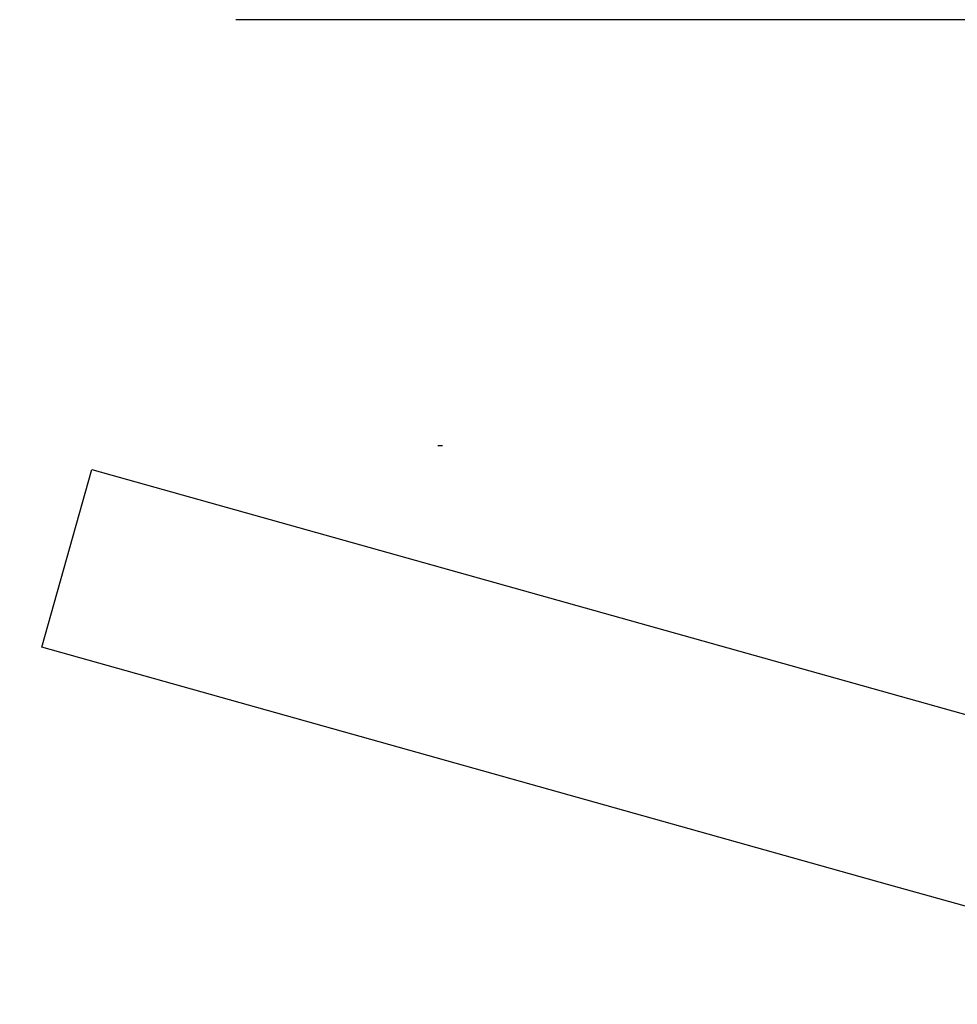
# Model space of a CAD drawing. Header units: millimetres. Extents: x 98667 to 994031, y -2704 to 533009.
# Tile 250 of 256: x 576978 to 617823, y 487859 to 530745. Entities that reach past the tile are written whole.
import ezdxf

# ---------------------------------------------------------------- set-up
doc = ezdxf.new("R2010")
doc.units = ezdxf.units.MM
for name, pattern in [('AP03000E0$0$HIDDEN', [9.525, 6.35, -3.175]), ('AP03000E0$0$HIDDENX2', [19.05, 12.7, -6.35]), ('sp00000g0$0$CENTER', [50.8, 31.75, -6.35, 6.35, -6.35])]:
    doc.linetypes.add(name, pattern=pattern)
doc.layers.add('A-XREF', color=7, linetype='Continuous')
doc.layers.add('sp00000g0$0$S-GRID', color=1, linetype='sp00000g0$0$CENTER')
doc.layers.add('AP03000E0$0$A-FLOR-EDGE', color=1, linetype='AP03000E0$0$HIDDENX2', lineweight=15)
doc.layers.add('AP03000E0$0$A-WALL-FNSH', color=1, linetype='Continuous', lineweight=15)
doc.layers.add('AP03000E0$0$A-Slab Edge Guide', color=55, linetype='Continuous', lineweight=15, plot=False)

msp = doc.modelspace()

# ---------------------------------------------------------------- linework, layer by layer
at = {"color": 251}
msp.add_line((825112, 530745), (586393, 530745), dxfattribs=at)
at = {"layer": 'A-XREF', "color": 251, "linetype": 'ByBlock'}
msp.add_line((595193, 512193), (595396, 512193), dxfattribs=at)
at = {"layer": 'A-XREF', "color": 251}
for p, q in [((577943, 503415, 0), (580115, 511156, 0)), ((580115, 511156, 0), (635770, 495548, 0)), ((614781, 493083, 0), (577943, 503415, 0)), ((633596, 487795, 0), (614781, 493083, 0))]:
    msp.add_line(p, q, dxfattribs=at)
at = {"layer": 'AP03000E0$0$A-FLOR-EDGE', "color": 251, "linetype": 'AP03000E0$0$HIDDEN'}
msp.add_arc((459073, 495000), 179716, 311, 11.47253, dxfattribs=at)
at = {"layer": 'AP03000E0$0$A-Slab Edge Guide', "color": 251, "linetype": 'AP03000E0$0$HIDDEN'}
msp.add_arc((459073, 495000), 180466, 311, 11.42421, dxfattribs=at)
at = {"layer": 'AP03000E0$0$A-WALL-FNSH', "color": 251, "linetype": 'AP03000E0$0$HIDDEN'}
for radius, end in [(179861, 11.46315), (179866, 11.46283)]:
    msp.add_arc((459073, 495000), radius, 311, end, dxfattribs=at)
at = {"layer": 'sp00000g0$0$S-GRID', "color": 251}
msp.add_arc((459073, 495000), 180466, 310.99999, 11.42421, dxfattribs=at)

doc.saveas('drawing.dxf')
